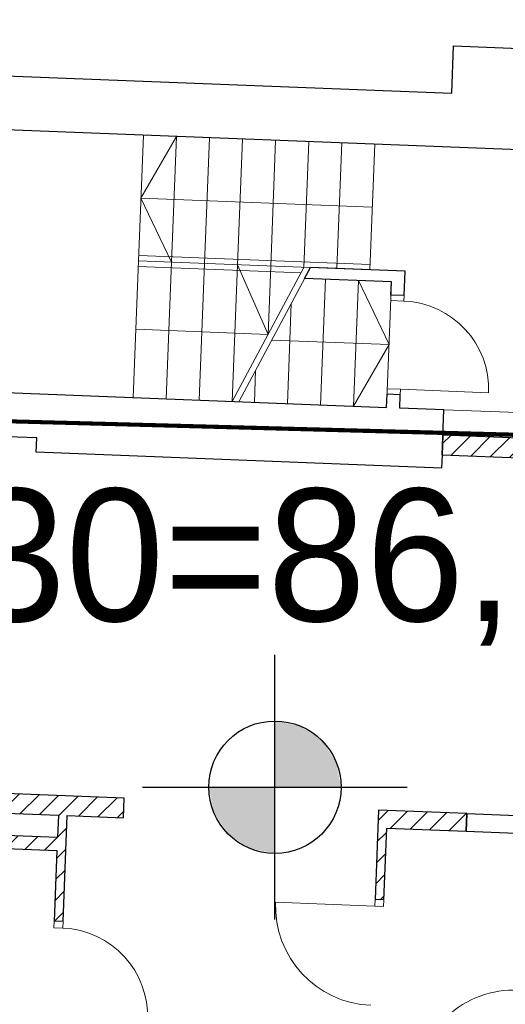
# Model space of a CAD drawing. Extents: x -134780 to 5540120, y 74663 to 5964901.
# Tile 49 of 71: x 5539588.15 to 5539592.56, y 5961348.37 to 5961357.29. Entities that reach past the tile are written whole.
import ezdxf
from ezdxf.lldxf.tags import DXFTag

# ---------------------------------------------------------------- set-up
doc = ezdxf.new("R2010")
doc.units = 0
doc.header["$MEASUREMENT"] = 0
doc.set_wipeout_variables(frame=1)
doc.linetypes.add('Krawędzie ukryte', pattern=[150, 100, -50])
doc.linetypes.add('L_0_03', pattern=[1, 0.5, -0.5])
for name, color, linetype, lineweight, true_color in [('218_kontur_uzytku_gruntowego_Nr_Pióra__3', 7, 'Continuous', 18, 0xff6600), ('219_dzialka_ewidencyjna_Nr_Pióra__96', 7, 'Continuous', 13, 0x00d59f), ('Arch okna_Nr_Pióra__4', 7, 'Continuous', 9, 0x029e21), ('arch wypelnienia_Nr_Pióra__17', 7, 'Continuous', 15, 0xdcd705)]:
    doc.layers.add(name, color=color, linetype=linetype, lineweight=lineweight, true_color=true_color)
for name, color, linetype, lineweight in [('312_budynek_ewidencyjny_Nr_Pióra__7', 7, 'Continuous', 13), ('ARCH MAPA RUSINOWO_Nr_Pióra__60', 230, 'Continuous', 211), ('Arch opisy_Nr_Pióra__80', 3, 'Continuous', 211), ('arch wypelnienia_Nr_Pióra__118', 7, 'Continuous', 211), ('Arch ściany nośne_Nr_Pióra__21', 7, 'Continuous', 9), ('Arch ściany nośne_Nr_Pióra__27', 7, 'Continuous', 30), ('Drzwi ArchiCAD_Nr_Pióra__27', 7, 'Continuous', 30), ('Drzwi ArchiCAD_Nr_Pióra__5', 7, 'Continuous', 13), ('INWENT RZĘDNE_Nr_Pióra__15', 214, 'Continuous', 25), ('INWENT. DRZWI_Nr_Pióra__5', 7, 'Continuous', 13), ('INWENT.ŚCIANY_Nr_Pióra__1', 7, 'Continuous', 25), ('INWENT.ŚCIANY_Nr_Pióra__5', 7, 'Continuous', 13), ('Istniejące schody_Nr_Pióra__5', 7, 'Continuous', 13), ('mapa', 7, 'Continuous', 13), ('zasuwa_lub_zawor_Nr_Pióra__7', 7, 'Continuous', 13)]:
    doc.layers.add(name, color=color, linetype=linetype, lineweight=lineweight)
doc.layers.add('Arch ściany nośne', color=7, linetype='Continuous')
doc.styles.add('GENERATED_STYLE_1', font='txt')
tags = doc.linetypes.add('DASH', pattern=[15, 10, -5]).pattern_tags.tags
tags[6:7] = [DXFTag(74, 4), DXFTag(75, 0), DXFTag(340, '0'), DXFTag(46, 0.0), DXFTag(50, 0.0), DXFTag(44, 0.0), DXFTag(45, 0.0)]
tags[4:5] = [DXFTag(74, 4), DXFTag(75, 0), DXFTag(340, '0'), DXFTag(46, 0.0), DXFTag(50, 0.0), DXFTag(44, 0.0), DXFTag(45, 0.0)]
pattern_1 = [(45, (5539713.83759428, 5961225.374861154), (-0.09192387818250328, 0.0919238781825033), [])]

# ---------------------------------------------------------------- blocks, each defined once
blk = doc.blocks.new('Ściana_5', base_point=(-121854.507707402, 127970.5021761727))
at = {"layer": 'Arch ściany nośne_Nr_Pióra__21', "linetype": 'Continuous'}
h = blk.add_hatch(dxfattribs=at)
h.set_pattern_fill('Common_Brick', color=256, style=0, pattern_type=2)
h.set_pattern_definition([(45, (0, 0), (-91.92387818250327, 91.92387818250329), [])])
h.paths.add_polyline_path([(-121854.507707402, 127970.5021761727), (-120975.1791998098, 127936.1310293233), (-120968.1487379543, 128115.9936786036), (-121847.4772455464, 128150.364825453)], flags=0)
at = {"layer": 'Arch ściany nośne_Nr_Pióra__27', "linetype": 'Continuous'}
for p, q in [((-121847.4772455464, 128150.364825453), (-121854.507707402, 127970.5021761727)), ((-120968.1487379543, 128115.9936786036), (-121847.4772455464, 128150.364825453)), ((-120975.1791998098, 127936.1310293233), (-120968.1487379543, 128115.9936786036)), ((-121854.507707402, 127970.5021761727), (-120975.1791998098, 127936.1310293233))]:
    blk.add_line(p, q, dxfattribs=at)
blk = doc.blocks.new('mapa')
at = {"layer": 'Arch ściany nośne_Nr_Pióra__21', "linetype": 'Continuous'}
h = blk.add_hatch(dxfattribs=at)
h.set_pattern_fill('Common_Brick', color=252, scale=0.001, style=0, pattern_type=2)
h.set_pattern_definition(pattern_1)
h.paths.add_polyline_path([(5539587.093921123, 5961350.13387439), (5539589.092395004, 5961350.055758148), (5539589.099425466, 5961350.235620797), (5539587.100951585, 5961350.313737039)], flags=0)
h = blk.add_hatch(dxfattribs=at)
h.set_pattern_fill('Common_Brick', color=252, scale=0.001, style=0, pattern_type=2)
h.set_pattern_definition(pattern_1)
h.paths.add_polyline_path([(5539591.406881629, 5961350.125411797), (5539591.375244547, 5961349.316029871), (5539591.455183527, 5961349.312905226), (5539591.480571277, 5961349.962409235)], flags=0)
h = blk.add_hatch(dxfattribs=at)
h.set_pattern_fill('Common_Brick', color=252, scale=0.001, style=0, pattern_type=2)
h.set_pattern_definition(pattern_1)
h.paths.add_polyline_path([(5539591.480571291, 5961349.962409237), (5539592.200021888, 5961349.93428739), (5539592.206271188, 5961350.094165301), (5539591.406881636, 5961350.125411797)], flags=0)
h = blk.add_hatch(dxfattribs=at)
h.set_pattern_fill('Common_Brick', color=252, scale=0.001, style=0, pattern_type=2)
h.set_pattern_definition(pattern_1)
h.paths.add_polyline_path([(5539586.971506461, 5961349.818414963), (5539588.49034661, 5961349.759046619), (5539588.495033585, 5961349.878955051), (5539586.976193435, 5961349.938323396)], flags=0)
at = {"layer": 'INWENT RZĘDNE_Nr_Pióra__15', "linetype": 'Continuous'}
for points in [[(5539590.467121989, 5961350.333693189), (5539591.067121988, 5961350.333693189), (5539591.021449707, 5961350.563303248), (5539590.891386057, 5961350.757957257), (5539590.696732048, 5961350.888020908), (5539590.467121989, 5961350.933693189)], [(5539590.467121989, 5961350.333693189), (5539589.867121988, 5961350.333693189), (5539589.912794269, 5961350.104083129), (5539590.04285792, 5961349.90942912), (5539590.237511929, 5961349.77936547), (5539590.467121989, 5961349.733693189)]]:
    blk.add_hatch(color=252, dxfattribs=at).paths.add_polyline_path(points, flags=0)
at = {"layer": '218_kontur_uzytku_gruntowego_Nr_Pióra__3', "color": 252, "linetype": 'L_0_03', "flags": 128}
for points in [[(5539593.31, 5961353.51), (5539586.990000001, 5961353.68)], [(5539586.990000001, 5961353.68), (5539593.31, 5961353.51)]]:
    blk.add_lwpolyline(points, dxfattribs=at)
at = {"layer": '219_dzialka_ewidencyjna_Nr_Pióra__96', "color": 252, "linetype": 'Continuous', "flags": 128}
blk.add_lwpolyline([(5539586.990000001, 5961353.68), (5539593.31, 5961353.51)], dxfattribs=at)
at = {"layer": '312_budynek_ewidencyjny_Nr_Pióra__7', "color": 252, "linetype": 'Continuous', "flags": 128}
for points in [[(5539593.31, 5961353.51), (5539586.990000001, 5961353.68)], [(5539586.990000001, 5961353.68), (5539593.31, 5961353.51)]]:
    blk.add_lwpolyline(points, dxfattribs=at)
at = {"layer": 'ARCH MAPA RUSINOWO_Nr_Pióra__60', "color": 252, "linetype": 'Continuous', "lineweight": 20, "flags": 128}
blk.add_lwpolyline([(5539593.31, 5961353.51), (5539586.99, 5961353.68)], dxfattribs=at)
at = {"layer": 'Arch okna_Nr_Pióra__4', "color": 252, "linetype": 'Continuous'}
blk.add_arc((5539592.639002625, 5961347.595356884), 0.9000000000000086, 87.76156508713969, 177.7615651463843, dxfattribs=at)
at = {"layer": 'Arch opisy_Nr_Pióra__80', "linetype": 'DASH', "ltscale": 0.2}
blk.add_line((5539593.31, 5961353.51), (5539586.99, 5961353.68), dxfattribs=at)
at = {"layer": 'arch wypelnienia_Nr_Pióra__118', "linetype": 'Continuous', "flags": 128}
blk.add_lwpolyline([(5539579.088503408, 5961327.108979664), (5539579.056085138, 5961326.279612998), (5539592.70566182, 5961325.746081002), (5539592.738079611, 5961326.575449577), (5539592.438309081, 5961326.587167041), (5539592.731244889, 5961334.081442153), (5539592.877268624, 5961337.808595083), (5539594.915375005, 5961337.728916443), (5539595.057323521, 5961341.359881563), (5539593.023003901, 5961341.435626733), (5539593.468662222, 5961352.947035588), (5539593.768433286, 5961352.935317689), (5539593.78718122, 5961353.414952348), (5539593.28756275, 5961353.434481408), (5539593.290535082, 5961353.510523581), (5539586.99, 5961353.68), (5539586.89, 5961350.36), (5539580.53, 5961350.62), (5539580.536283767, 5961350.808512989), (5539580.015547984, 5961350.825870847), (5539579.996800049, 5961350.346236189), (5539580.296571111, 5961350.334519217), (5539579.388274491, 5961327.097264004)], close=True, dxfattribs=at)
at = {"layer": 'Arch ściany nośne_Nr_Pióra__21', "color": 252, "linetype": 'Continuous'}
for p, q in [((5539588.502611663, 5961350.072827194), (5539588.508370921, 5961350.078586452)), ((5539588.495133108, 5961349.881500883), (5539588.578450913, 5961349.964818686)), ((5539588.487654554, 5961349.690174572), (5539588.570972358, 5961349.773492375)), ((5539588.480175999, 5961349.498848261), (5539588.563493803, 5961349.582166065)), ((5539588.472697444, 5961349.30752195), (5539588.556015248, 5961349.390839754)), ((5539588.468437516, 5961349.119414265), (5539588.548536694, 5961349.199513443))]:
    blk.add_line(p, q, dxfattribs=at)
at = {"layer": 'Arch ściany nośne_Nr_Pióra__27', "color": 252, "linetype": 'Continuous'}
for p, q in [((5539589.099425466, 5961350.235620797), (5539587.100951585, 5961350.313737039)), ((5539589.092395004, 5961350.055758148), (5539589.099425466, 5961350.235620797)), ((5539587.093921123, 5961350.13387439), (5539588.502845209, 5961350.078802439)), ((5539591.406881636, 5961350.125411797), (5539591.375244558, 5961349.316029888)), ((5539592.206271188, 5961350.094165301), (5539591.406881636, 5961350.125411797)), ((5539592.200021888, 5961349.93428739), (5539592.206271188, 5961350.094165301)), ((5539588.502845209, 5961350.078802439), (5539588.495033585, 5961349.878955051)), ((5539588.545288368, 5961349.116410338), (5539588.582784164, 5961350.07567779)), ((5539588.582784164, 5961350.07567779), (5539589.092395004, 5961350.055758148)), ((5539588.495033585, 5961349.878955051), (5539586.976193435, 5961349.938323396)), ((5539591.455183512, 5961349.312905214), (5539591.480571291, 5961349.962409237)), ((5539591.480571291, 5961349.962409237), (5539592.200021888, 5961349.93428739)), ((5539586.971506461, 5961349.818414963), (5539588.49034661, 5961349.759046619)), ((5539588.49034661, 5961349.759046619), (5539588.465349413, 5961349.119534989)), ((5539591.455183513, 5961349.312905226), (5539591.375244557, 5961349.316029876)), ((5539588.545288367, 5961349.116410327), (5539588.465349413, 5961349.119534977))]:
    blk.add_line(p, q, dxfattribs=at)
at = {"layer": 'Drzwi ArchiCAD_Nr_Pióra__27', "color": 252, "linetype": 'Continuous'}
for p, q in [((5539591.455183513, 5961349.312905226), (5539591.375244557, 5961349.316029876)), ((5539588.545288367, 5961349.116410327), (5539588.465349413, 5961349.119534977))]:
    blk.add_line(p, q, dxfattribs=at)
at = {"layer": 'Drzwi ArchiCAD_Nr_Pióra__5', "color": 252, "linetype": 'Continuous'}
for p, q in [((5539591.37290107, 5961349.25607566), (5539590.473587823, 5961349.291227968)), ((5539591.375244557, 5961349.316029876), (5539591.37290107, 5961349.25607566)), ((5539591.455183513, 5961349.312905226), (5539591.375244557, 5961349.316029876)), ((5539591.452840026, 5961349.25295101), (5539591.455183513, 5961349.312905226)), ((5539591.37290107, 5961349.25607566), (5539591.452840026, 5961349.25295101)), ((5539588.465349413, 5961349.119534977), (5539588.463005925, 5961349.05958076)), ((5539588.545288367, 5961349.116410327), (5539588.465349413, 5961349.119534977)), ((5539588.54294488, 5961349.05645611), (5539588.545288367, 5961349.116410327)), ((5539588.463005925, 5961349.05958076), (5539588.54294488, 5961349.05645611))]:
    blk.add_line(p, q, dxfattribs=at)
for centre, radius, start, end in [((5539591.37290107, 5961349.25607566), 0.9000000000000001, 177.7615651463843, 267.7615650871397), ((5539588.511698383, 5961348.257066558), 0.8, 357.7615650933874, 87.76156509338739)]:
    blk.add_arc(centre, radius, start, end, dxfattribs=at)
at = {"layer": 'INWENT RZĘDNE_Nr_Pióra__15', "color": 252, "linetype": 'Continuous'}
for p, q in [((5539590.467121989, 5961349.133693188), (5539590.467121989, 5961351.533693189)), ((5539589.267121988, 5961350.333693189), (5539591.667121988, 5961350.333693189))]:
    blk.add_line(p, q, dxfattribs=at)
blk.add_circle((5539590.467121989, 5961350.333693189), 0.6000000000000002, dxfattribs=at)
at = {"layer": 'INWENT. DRZWI_Nr_Pióra__5', "color": 252, "linetype": 'Continuous'}
for p, q in [((5539591.517383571, 5961354.744620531), (5539591.519336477, 5961354.794582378)), ((5539591.637292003, 5961354.739933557), (5539591.517383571, 5961354.744620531)), ((5539591.639244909, 5961354.789895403), (5539591.637292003, 5961354.739933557)), ((5539591.486137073, 5961353.945230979), (5539591.484184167, 5961353.895269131)), ((5539591.606045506, 5961353.940544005), (5539591.486137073, 5961353.945230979)), ((5539591.604092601, 5961353.890582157), (5539591.606045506, 5961353.940544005)), ((5539592.405435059, 5961353.909297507), (5539591.606045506, 5961353.940544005)), ((5539592.870226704, 5961353.510839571), (5539591.990898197, 5961353.545210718))]:
    blk.add_line(p, q, dxfattribs=at)
blk.add_arc((5539591.606045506, 5961353.940544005), 0.7999999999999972, 357.7615650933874, 87.76156509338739, dxfattribs=at)
at = {"layer": 'INWENT.ŚCIANY_Nr_Pióra__1', "color": 252, "linetype": 'Continuous'}
for p, q in [((5539592.071227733, 5961356.624422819), (5539592.088022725, 5961357.054094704)), ((5539592.088022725, 5961357.054094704), (5539593.067274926, 5961357.015817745)), ((5539587.464745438, 5961356.804480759), (5539592.071227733, 5961356.624422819)), ((5539592.971387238, 5961356.098863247), (5539587.335690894, 5961356.319151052)), ((5539590.736237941, 5961354.94528373), (5539590.788493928, 5961355.043317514)), ((5539591.647837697, 5961355.00972753), (5539590.788493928, 5961355.043317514)), ((5539591.639244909, 5961354.789895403), (5539591.647837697, 5961355.00972753)), ((5539591.524023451, 5961354.914490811), (5539590.736237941, 5961354.94528373)), ((5539591.519336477, 5961354.794582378), (5539591.524023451, 5961354.914490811)), ((5539591.639244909, 5961354.789895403), (5539591.519336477, 5961354.794582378)), ((5539587.242732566, 5961353.940967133), (5539591.479497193, 5961353.775360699)), ((5539591.479497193, 5961353.775360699), (5539591.484184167, 5961353.895269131)), ((5539591.604092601, 5961353.890582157), (5539591.484184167, 5961353.895269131)), ((5539591.599405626, 5961353.770673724), (5539591.604092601, 5961353.890582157)), ((5539591.999100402, 5961353.755050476), (5539591.599405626, 5961353.770673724)), ((5539591.983086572, 5961353.34536333), (5539591.999100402, 5961353.755050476)), ((5539588.306285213, 5961353.499089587), (5539587.227109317, 5961353.541272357)), ((5539588.301207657, 5961353.369188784), (5539588.306285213, 5961353.499089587)), ((5539591.978399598, 5961353.225454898), (5539588.301207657, 5961353.369188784)), ((5539591.983086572, 5961353.34536333), (5539591.978399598, 5961353.225454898)), ((5539592.206271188, 5961350.094165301), (5539592.200021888, 5961349.93428739)), ((5539592.206271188, 5961350.094165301), (5539592.735866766, 5961350.073464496)), ((5539592.200021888, 5961349.93428739), (5539592.729617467, 5961349.913586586))]:
    blk.add_line(p, q, dxfattribs=at)
at = {"layer": 'INWENT.ŚCIANY_Nr_Pióra__5', "color": 252, "linetype": 'Krawędzie ukryte'}
for p, q in [((5539591.999100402, 5961353.755050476), (5539592.87842891, 5961353.720679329)), ((5539591.983086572, 5961353.34536333), (5539592.86241508, 5961353.310992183))]:
    blk.add_line(p, q, dxfattribs=at)
at = {"layer": 'Istniejące schody_Nr_Pióra__5', "color": 252, "linetype": 'Continuous'}
for p, q in [((5539589.229684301, 5961355.104248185), (5539589.274210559, 5961356.243378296)), ((5539589.25194743, 5961355.673813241), (5539589.573981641, 5961356.23166086)), ((5539589.529455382, 5961355.092530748), (5539589.573981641, 5961356.23166086)), ((5539589.829226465, 5961355.080813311), (5539589.873752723, 5961356.219943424)), ((5539590.128997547, 5961355.069095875), (5539590.173523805, 5961356.208225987)), ((5539590.428768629, 5961355.057378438), (5539590.473294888, 5961356.196508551)), ((5539590.728539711, 5961355.045661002), (5539590.773065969, 5961356.184791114)), ((5539591.028310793, 5961355.033943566), (5539591.072837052, 5961356.173073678)), ((5539591.328081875, 5961355.02222613), (5539591.372608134, 5961356.161356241)), ((5539591.350345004, 5961355.591791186), (5539589.25194743, 5961355.673813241)), ((5539589.25194743, 5961355.673813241), (5539589.529455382, 5961355.092530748)), ((5539589.18125223, 5961353.865194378), (5539589.229684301, 5961355.104248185)), ((5539589.229684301, 5961355.104248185), (5539591.328081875, 5961355.02222613)), ((5539589.231637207, 5961355.154210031), (5539591.330034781, 5961355.072187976)), ((5539589.481023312, 5961353.853476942), (5539589.529455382, 5961355.092530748)), ((5539589.227731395, 5961355.054286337), (5539590.702411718, 5961354.996644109)), ((5539589.780794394, 5961353.841759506), (5539589.829226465, 5961355.080813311)), ((5539590.080565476, 5961353.830042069), (5539590.128997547, 5961355.069095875)), ((5539590.728539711, 5961355.045661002), (5539590.080565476, 5961353.830042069)), ((5539590.404552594, 5961354.437851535), (5539590.128997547, 5961355.069095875)), ((5539590.788493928, 5961355.043317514), (5539590.140519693, 5961353.827698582)), ((5539590.404552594, 5961354.437851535), (5539590.428768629, 5961355.057378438)), ((5539590.879955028, 5961353.798795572), (5539590.924481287, 5961354.937925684)), ((5539591.179726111, 5961353.787078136), (5539591.224252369, 5961354.926208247)), ((5539591.501760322, 5961354.344925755), (5539591.224252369, 5961354.926208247)), ((5539591.479497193, 5961353.775360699), (5539591.524023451, 5961354.914490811)), ((5539590.580183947, 5961353.810513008), (5539590.615700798, 5961354.719152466)), ((5539589.205468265, 5961354.484721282), (5539590.404552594, 5961354.437851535)), ((5539590.438378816, 5961354.386491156), (5539591.501760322, 5961354.344925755)), ((5539591.501760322, 5961354.344925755), (5539591.179726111, 5961353.787078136)), ((5539590.280412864, 5961353.822230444), (5539590.291713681, 5961354.111342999))]:
    blk.add_line(p, q, dxfattribs=at)
at = {"layer": 'Arch ściany nośne', "color": 252, "xscale": 0.001, "yscale": 0.001, "zscale": 0.001}
blk.add_blockref('Ściana_5', (5539591.983086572, 5961353.34536333), dxfattribs=at)
at = {"layer": 'arch wypelnienia_Nr_Pióra__17', "color": 253, "linetype": 'Continuous', "lineweight": 0, "insert": (5539585.401812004, 5961351.61603265), "char_height": 1.2, "attachment_point": 7, "style": 'GENERATED_STYLE_1'}
blk.add_mtext('{+0,30=86,05}', dxfattribs=at)

msp = doc.modelspace()

# ---------------------------------------------------------------- block references
at = {"layer": 'mapa', "color": 4, "lineweight": 40}
msp.add_blockref('mapa', (0, 0), dxfattribs=at)

# ---------------------------------------------------------------- next in the draw order: wipeouts: each hides what was drawn before it
msp.add_wipeout([(5539444.712994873, 5961266.962800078), (5539444.712994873, 5961415.462800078), (5539654.712994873, 5961415.462800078), (5539651.712994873, 5961412.412800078), (5539457.212994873, 5961412.412800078), (5539457.212994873, 5961270.012800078), (5539651.712994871, 5961270.012800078), (5539654.712994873, 5961266.962800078)]).dxf.layer = 'zasuwa_lub_zawor_Nr_Pióra__7'

doc.saveas('drawing.dxf')
